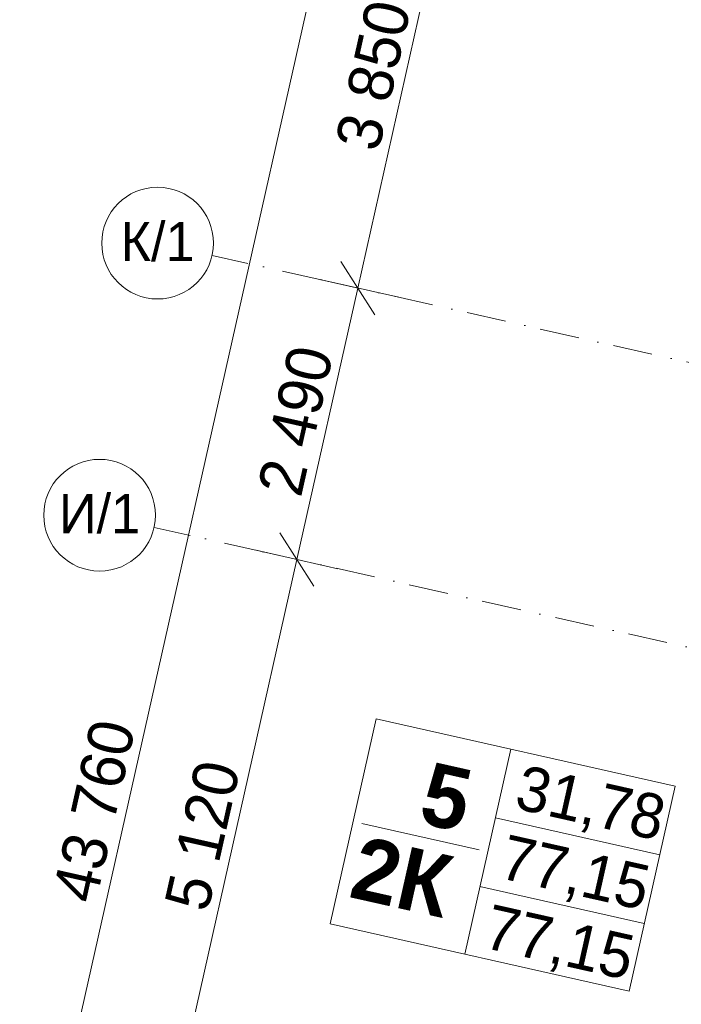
# Model space of a CAD drawing. Header units: millimetres. Extents: x -7213913 to -6985912, y 6023162 to 6205784.
# Tile 130 of 256: x -7208394 to -7202472, y 6183676 to 6192489. Entities that reach past the tile are written whole.
import ezdxf
from ezdxf.enums import TextEntityAlignment as Align

# ---------------------------------------------------------------- set-up
doc = ezdxf.new("R2010")
doc.units = ezdxf.units.MM
doc.header["$MEASUREMENT"] = 0
doc.linetypes.add('Штрихпунктирная', pattern=[670.277762, 352.777767, -176.388884, 0, -141.111112])
for name, color, linetype in [('S - квартира_маркер.АР', 7, 'Continuous'), ('АР-Чертеж-Оси_Осевые размеры.АР', 7, 'Continuous'), ('АР-Чертеж-Размеры.АР', 7, 'Continuous')]:
    doc.layers.add(name, color=color, linetype=linetype)
for name, color, linetype, lineweight in [('S - квартира_маркер.АР_Ном._пера__1', 7, 'Continuous', 0), ('АР-Чертеж-Оси_Осевые размеры.АР_Ном._пера__1', 7, 'Continuous', 0), ('АР-Чертеж-Оси_Осевые размеры.АР_Ном._пера__120', 7, 'Continuous', 0), ('АР-Чертеж-Размеры.АР_Ном._пера__1', 7, 'Continuous', 0)]:
    doc.layers.add(name, color=color, linetype=linetype, lineweight=lineweight)
doc.styles.add('РЎР“Р•РќР•Р\xa0Р\x98Р\xa0_РЎРўР\x98Р›Р¬_3', font='GOST_Common.ttf')
doc.styles.add('РЎР“Р•РќР•Р\xa0Р\x98Р\xa0_РЎРўР\x98Р›Р¬_5', font='GOTHIC.TTF')
doc.styles.add('РЎР“Р•РќР•Р\xa0Р\x98Р\xa0_РЎРўР\x98Р›Р¬_6', font='GOTHICB.TTF')
doc.dimstyles.new('СГЕНЕРИР_СТИЛЬ__1', dxfattribs={"dimtxt": 400, "dimasz": 380, "dimexe": 0.18, "dimexo": 0.0625, "dimgap": 0, "dimtad": 1, "dimdec": 0, "dimzin": 0, "dimdsep": 46, "dimtxsty": 'РЎР“Р•РќР•Р\xa0Р\x98Р\xa0_РЎРўР\x98Р›Р¬_5', "dimblk": 'ARROWHEAD_6', "dimblk1": 'ARROWHEAD_6', "dimblk2": 'ARROWHEAD_6', "dimcen": 0.09, "dimse1": 1, "dimse2": 1, "dimclrd": 7, "dimclre": 7, "dimclrt": 7, "dimazin": 0, "dimtfac": 1, "dimtdec": 4, "dimtmove": 0, "dimatfit": 3, "dimfxl": 1, "dimtolj": 1, "dimtzin": 0, "dimarcsym": 0})
doc.dimstyles.new('СГЕНЕРИР_СТИЛЬ__2', dxfattribs={"dimtxt": 400, "dimasz": 380, "dimexe": 0.18, "dimexo": 0.0625, "dimgap": 0, "dimtad": 1, "dimdec": 0, "dimzin": 0, "dimdsep": 46, "dimtxsty": 'РЎР“Р•РќР•Р\xa0Р\x98Р\xa0_РЎРўР\x98Р›Р¬_5', "dimblk": 'ARROWHEAD_6', "dimblk1": 'ARROWHEAD_6', "dimblk2": 'ARROWHEAD_6', "dimcen": 0.09, "dimse1": 1, "dimse2": 1, "dimclrd": 7, "dimclre": 7, "dimclrt": 7, "dimazin": 0, "dimtfac": 1, "dimtdec": 4, "dimtmove": 2, "dimatfit": 3, "dimfxl": 1, "dimtolj": 1, "dimtzin": 0, "dimarcsym": 0})
doc.dimstyles.new('СГЕНЕРИР_СТИЛЬ__6', dxfattribs={"dimtxt": 200, "dimasz": 142.5, "dimexe": 0.18, "dimexo": 0.0625, "dimgap": 0, "dimtad": 1, "dimdec": 0, "dimzin": 0, "dimdsep": 46, "dimtxsty": 'РЎР“Р•РќР•Р\xa0Р\x98Р\xa0_РЎРўР\x98Р›Р¬_3', "dimblk": 'ARROWHEAD_6', "dimblk1": 'ARROWHEAD_6', "dimblk2": 'ARROWHEAD_6', "dimcen": 0.09, "dimse1": 1, "dimse2": 1, "dimclrd": 7, "dimclre": 7, "dimclrt": 7, "dimazin": 0, "dimtfac": 1, "dimtdec": 4, "dimtmove": 0, "dimatfit": 3, "dimfxl": 1, "dimtolj": 1, "dimtzin": 0, "dimarcsym": 0})

# ---------------------------------------------------------------- blocks, each defined once
blk = doc.blocks.new('labelLabPP_FlatE34FrameRed3d[63]_1', base_point=(-7205250.8, 6185649.7))
at = {"layer": 'S - квартира_маркер.АР_Ном._пера__1', "color": 7, "linetype": 'Continuous', "lineweight": 0}
for p, q in [((-7205202.4, 6186230.2), (-7205614.7, 6184394.7)), ((-7205202.4, 6186230.2), (-7202526.7, 6185629.2)), ((-7203998.2, 6185959.7), (-7204410.5, 6184124.2)), ((-7202526.7, 6185629.2), (-7202938.9, 6183793.7)), ((-7204136.3, 6185344.7), (-7202664.8, 6185014.2)), ((-7205330.5, 6185294.9), (-7204282.4, 6185059.5)), ((-7204274.5, 6184729.7), (-7202802.9, 6184399.2)), ((-7205614.7, 6184394.7), (-7202938.9, 6183793.7))]:
    blk.add_line(p, q, dxfattribs=at)
at = {"layer": 'S - квартира_маркер.АР_Ном._пера__1', "color": 7, "lineweight": 0}
for tag, height, style, p in [('TS_FLATNUMBER', 560, 'РЎР“Р•РќР•Р\xa0Р\x98Р\xa0_РЎРўР\x98Р›Р¬_6', (-7204168.5, 6185441.3)), ('TS_POSTFIXNUMROOMS', 560, 'РЎР“Р•РќР•Р\xa0Р\x98Р\xa0_РЎРўР\x98Р›Р¬_6', (-7204343.8, 6184675.1)), ('TS_LIVING_ROOM_AREA', 400, 'РЎР“Р•РќР•Р\xa0Р\x98Р\xa0_РЎРўР\x98Р›Р¬_5', (-7202628.3, 6185334.6)), ('TS_WITHOUTBALK', 400, 'РЎР“Р•РќР•Р\xa0Р\x98Р\xa0_РЎРўР\x98Р›Р¬_5', (-7202767.1, 6184711.5)), ('TS_ALLSQUARE', 400, 'РЎР“Р•РќР•Р\xa0Р\x98Р\xa0_РЎРўР\x98Р›Р¬_5', (-7202907.3, 6184087.1))]:
    blk.add_attdef(tag, text='', height=height, rotation=347.34172, dxfattribs=dict(at, style=style)).set_placement(p, align=Align.MIDDLE_RIGHT)
blk = doc.blocks.new('*D837', base_point=(-6566190.3, 6562677.8))
at = {"layer": 'АР-Чертеж-Оси_Осевые размеры.АР_Ном._пера__1', "color": 7, "linetype": 'Continuous', "lineweight": 0, "transparency": 16777216}
for p, q in [((-7205912.7, 6187657), (-7205367.1, 6190086.5)), ((-7206064, 6187896), (-7205761.4, 6187418.1)), ((-7205546.8, 6187574.9), (-7206278.6, 6187739.2)), ((-7207034.7, 6182661.5), (-7205912.7, 6187657)), ((-7207186, 6182900.5), (-7206883.4, 6182422.5)), ((-7206668.8, 6182579.3), (-7207400.6, 6182743.7)), ((-7207900.3, 6178807.5), (-7207034.7, 6182661.5))]:
    blk.add_line(p, q, dxfattribs=at)
at = {"layer": 'АР-Чертеж-Оси_Осевые размеры.АР_Ном._пера__1', "color": 7, "lineweight": 0, "transparency": 16777216, "insert": (-7206706.2, 6184489), "char_height": 400, "attachment_point": 7, "rotation": 77.34172, "style": 'РЎР“Р•РќР•Р\xa0Р\x98Р\xa0_РЎРўР\x98Р›Р¬_5'}
blk.add_mtext('\\A1;{\\pql;\\fCentury Gothic|b0|i0|c204|p0;\\W1.000000;5\xa0120}', dxfattribs=at)
blk = doc.blocks.new('ARROWHEAD_6')
at = {"color": 0, "linetype": 'Continuous', "lineweight": 0}
for p, q in [((-0.5, -0.5), (0.5, 0.5)), ((0, 0), (-1, 0))]:
    blk.add_line(p, q, dxfattribs=at)
blk = doc.blocks.new('*D838', base_point=(-6566190.3, 6562677.8))
at = {"layer": 'АР-Чертеж-Оси_Осевые размеры.АР_Ном._пера__1', "color": 7, "linetype": 'Continuous', "lineweight": 0, "transparency": 16777216}
for p, q in [((-7205367.1, 6190086.5), (-7204523.4, 6193843)), ((-7205518.4, 6190325.5), (-7205215.7, 6189847.6)), ((-7205001.2, 6190004.4), (-7205732.9, 6190168.7)), ((-7205912.7, 6187657), (-7205367.1, 6190086.5)), ((-7206064, 6187896), (-7205761.4, 6187418.1))]:
    blk.add_line(p, q, dxfattribs=at)
at = {"layer": 'АР-Чертеж-Оси_Осевые размеры.АР_Ном._пера__1', "color": 7, "lineweight": 0, "transparency": 16777216, "insert": (-7205872.4, 6188201.5), "char_height": 400, "attachment_point": 7, "rotation": 77.34172, "style": 'РЎР“Р•РќР•Р\xa0Р\x98Р\xa0_РЎРўР\x98Р›Р¬_5'}
blk.add_mtext('\\A1;{\\pql;\\fCentury Gothic|b0|i0|c204|p0;\\W1.000000;2\xa0490}', dxfattribs=at)
blk = doc.blocks.new('*D839', base_point=(-6566190.3, 6562677.8))
at = {"layer": 'АР-Чертеж-Оси_Осевые размеры.АР_Ном._пера__1', "color": 7, "linetype": 'Continuous', "lineweight": 0, "transparency": 16777216}
for p, q in [((-7204523.4, 6193843), (-7203543.8, 6198204.4)), ((-7204674.7, 6194082), (-7204372.1, 6193604)), ((-7204157.5, 6193760.8), (-7204889.3, 6193925.2)), ((-7205367.1, 6190086.5), (-7204523.4, 6193843)), ((-7205518.4, 6190325.5), (-7205215.7, 6189847.6))]:
    blk.add_line(p, q, dxfattribs=at)
at = {"layer": 'АР-Чертеж-Оси_Осевые размеры.АР_Ном._пера__1', "color": 7, "lineweight": 0, "transparency": 16777216, "insert": (-7205177.7, 6191294.5), "char_height": 400, "attachment_point": 7, "rotation": 77.34172, "style": 'РЎР“Р•РќР•Р\xa0Р\x98Р\xa0_РЎРўР\x98Р›Р¬_5'}
blk.add_mtext('\\A1;{\\pql;\\fCentury Gothic|b0|i0|c204|p0;\\W1.000000;3\xa0850}', dxfattribs=at)
blk = doc.blocks.new('*D842', base_point=(-6566190.3, 6562677.8))
at = {"layer": 'АР-Чертеж-Оси_Осевые размеры.АР_Ном._пера__1', "color": 7, "linetype": 'Continuous', "lineweight": 0, "transparency": 16777216}
for p, q in [((-7203046.9, 6204959.5), (-7202981.2, 6205252.2)), ((-7202895.6, 6204720.6), (-7203198.2, 6205198.5)), ((-7202681, 6204877.4), (-7203412.8, 6205041.7)), ((-7212636.3, 6162263.2), (-7203046.9, 6204959.5)), ((-7212787.6, 6162502.1), (-7212485, 6162024.2)), ((-7212270.4, 6162181), (-7213002.2, 6162345.3)), ((-7212702, 6161970.5), (-7212636.3, 6162263.2))]:
    blk.add_line(p, q, dxfattribs=at)
at = {"layer": 'АР-Чертеж-Оси_Осевые размеры.АР_Ном._пера__1', "color": 7, "lineweight": 0, "transparency": 16777216, "insert": (-7207709.5, 6184564.6), "char_height": 400, "attachment_point": 7, "rotation": 77.34172, "style": 'РЎР“Р•РќР•Р\xa0Р\x98Р\xa0_РЎРўР\x98Р›Р¬_5'}
blk.add_mtext('\\A1;{\\pql;\\fCentury Gothic|b0|i0|c204|p0;\\W1.000000;43\xa0760}', dxfattribs=at)
blk = doc.blocks.new('*D895', base_point=(-6566190.3, 6562677.8))
at = {"layer": 'АР-Чертеж-Размеры.АР_Ном._пера__1', "color": 7, "linetype": 'Continuous', "lineweight": 0, "transparency": 16777216}
for p, q in [((-7201897.1, 6186068.1), (-7202010.6, 6186247.4)), ((-7201953.8, 6186157.7), (-7201929.2, 6186267.5)), ((-7202172.9, 6185182.2), (-7201953.8, 6186157.7)), ((-7201816.6, 6186126.9), (-7202091, 6186188.6)), ((-7202229.7, 6185271.8), (-7202116.2, 6185092.6)), ((-7202035.7, 6185151.4), (-7202310.2, 6185213)), ((-7202197.6, 6185072.4), (-7202172.9, 6185182.2))]:
    blk.add_line(p, q, dxfattribs=at)
at = {"layer": 'АР-Чертеж-Размеры.АР_Ном._пера__1', "color": 7, "lineweight": 0, "transparency": 16777216, "insert": (-7202167.7, 6185388.2), "char_height": 200, "attachment_point": 7, "rotation": 77.34172, "style": 'РЎР“Р•РќР•Р\xa0Р\x98Р\xa0_РЎРўР\x98Р›Р¬_3'}
blk.add_mtext('\\A1;{\\pql;\\fGOST Common|b0|i0|c204|p0;\\W1.000000;1\xa0000}', dxfattribs=at)
blk = doc.blocks.new('Стандартный Маркер Сетки[167]_1', base_point=(-7207190.9, 6187944.1))
at = {"layer": 'АР-Чертеж-Оси_Осевые размеры.АР_Ном._пера__120', "color": 7, "linetype": 'Штрихпунктирная', "lineweight": 0}
for q in [(-7207190.9, 6187944.1), (-7182117.1, 6182312.7)]:
    blk.add_line((-7206215.2, 6187725), q, dxfattribs=at)
at = {"layer": 'АР-Чертеж-Оси_Осевые размеры.АР_Ном._пера__120', "color": 7, "linetype": 'Continuous', "lineweight": 0}
blk.add_circle((-7207678.7, 6188053.7), 500, dxfattribs=at)
at = {"layer": 'АР-Чертеж-Оси_Осевые размеры.АР_Ном._пера__120', "color": 7, "linetype": 'Штрихпунктирная', "lineweight": 0}
blk.add_point((-7206215.2, 6187725), dxfattribs=at)
blk.add_point((-7206215.2, 6187725), dxfattribs=at)
at = {"layer": 'АР-Чертеж-Оси_Осевые размеры.АР_Ном._пера__120', "color": 7, "lineweight": 0, "style": 'РЎР“Р•РќР•Р\xa0Р\x98Р\xa0_РЎРўР\x98Р›Р¬_5'}
blk.add_attdef('AC_MarkerText_1', text='', height=350, rotation=360, dxfattribs=at).set_placement((-7207678.7, 6188242.5), align=Align.TOP_CENTER)
blk = doc.blocks.new('Стандартный Маркер Сетки[170]_1', base_point=(-7206672, 6190379.6))
at = {"layer": 'АР-Чертеж-Оси_Осевые размеры.АР_Ном._пера__120', "color": 7, "linetype": 'Штрихпунктирная', "lineweight": 0}
for q in [(-7206672, 6190379.6), (-7181457, 6184716.5), (-7205696.3, 6190160.5)]:
    blk.add_line((-7205696.3, 6190160.5), q, dxfattribs=at)
at = {"layer": 'АР-Чертеж-Оси_Осевые размеры.АР_Ном._пера__120', "color": 7, "linetype": 'Continuous', "lineweight": 0}
blk.add_circle((-7207159.8, 6190489.2), 500, dxfattribs=at)
at = {"layer": 'АР-Чертеж-Оси_Осевые размеры.АР_Ном._пера__120', "color": 7, "linetype": 'Штрихпунктирная', "lineweight": 0}
blk.add_point((-7205696.3, 6190160.5), dxfattribs=at)
at = {"layer": 'АР-Чертеж-Оси_Осевые размеры.АР_Ном._пера__120', "color": 7, "lineweight": 0, "style": 'РЎР“Р•РќР•Р\xa0Р\x98Р\xa0_РЎРўР\x98Р›Р¬_5'}
blk.add_attdef('AC_MarkerText_1', text='', height=350, rotation=360, dxfattribs=at).set_placement((-7207159.8, 6190678), align=Align.TOP_CENTER)
blk = doc.blocks.new('Стандартный Маркер Сетки[178]_1', base_point=(-7206672, 6190379.6))
at = {"layer": 'АР-Чертеж-Оси_Осевые размеры.АР_Ном._пера__120', "color": 7, "linetype": 'Штрихпунктирная', "lineweight": 0}
for q in [(-7206672, 6190379.6), (-7181550.6, 6184737.5), (-7205696.3, 6190160.5)]:
    blk.add_line((-7205696.3, 6190160.5), q, dxfattribs=at)
at = {"layer": 'АР-Чертеж-Оси_Осевые размеры.АР_Ном._пера__120', "color": 7, "linetype": 'Continuous', "lineweight": 0}
blk.add_circle((-7207159.8, 6190489.2), 500, dxfattribs=at)
at = {"layer": 'АР-Чертеж-Оси_Осевые размеры.АР_Ном._пера__120', "color": 7, "linetype": 'Штрихпунктирная', "lineweight": 0}
blk.add_point((-7205696.3, 6190160.5), dxfattribs=at)
at = {"layer": 'АР-Чертеж-Оси_Осевые размеры.АР_Ном._пера__120', "color": 7, "lineweight": 0, "style": 'РЎР“Р•РќР•Р\xa0Р\x98Р\xa0_РЎРўР\x98Р›Р¬_5'}
blk.add_attdef('AC_MarkerText_1', text='', height=350, rotation=360, dxfattribs=at).set_placement((-7207159.8, 6190678), align=Align.TOP_CENTER)
blk = doc.blocks.new('Стандартный Маркер Сетки[186]_1', base_point=(-7207190.9, 6187944.1))
at = {"layer": 'АР-Чертеж-Оси_Осевые размеры.АР_Ном._пера__120', "color": 7, "linetype": 'Штрихпунктирная', "lineweight": 0}
for q in [(-7207190.9, 6187944.1), (-7182117.1, 6182312.7)]:
    blk.add_line((-7206215.2, 6187725), q, dxfattribs=at)
at = {"layer": 'АР-Чертеж-Оси_Осевые размеры.АР_Ном._пера__120', "color": 7, "linetype": 'Continuous', "lineweight": 0}
blk.add_circle((-7207678.7, 6188053.7), 500, dxfattribs=at)
at = {"layer": 'АР-Чертеж-Оси_Осевые размеры.АР_Ном._пера__120', "color": 7, "linetype": 'Штрихпунктирная', "lineweight": 0}
blk.add_point((-7206215.2, 6187725), dxfattribs=at)
blk.add_point((-7206215.2, 6187725), dxfattribs=at)
at = {"layer": 'АР-Чертеж-Оси_Осевые размеры.АР_Ном._пера__120', "color": 7, "lineweight": 0, "style": 'РЎР“Р•РќР•Р\xa0Р\x98Р\xa0_РЎРўР\x98Р›Р¬_5'}
blk.add_attdef('AC_MarkerText_1', text='', height=350, rotation=360, dxfattribs=at).set_placement((-7207678.7, 6188242.5), align=Align.TOP_CENTER)
blk = doc.blocks.new('Стандартный Маркер Сетки[189]_1', base_point=(-7206672, 6190379.6))
at = {"layer": 'АР-Чертеж-Оси_Осевые размеры.АР_Ном._пера__120', "color": 7, "linetype": 'Штрихпунктирная', "lineweight": 0}
for q in [(-7206672, 6190379.6), (-7181457, 6184716.5), (-7205696.3, 6190160.5)]:
    blk.add_line((-7205696.3, 6190160.5), q, dxfattribs=at)
at = {"layer": 'АР-Чертеж-Оси_Осевые размеры.АР_Ном._пера__120', "color": 7, "linetype": 'Continuous', "lineweight": 0}
blk.add_circle((-7207159.8, 6190489.2), 500, dxfattribs=at)
at = {"layer": 'АР-Чертеж-Оси_Осевые размеры.АР_Ном._пера__120', "color": 7, "linetype": 'Штрихпунктирная', "lineweight": 0}
blk.add_point((-7205696.3, 6190160.5), dxfattribs=at)
at = {"layer": 'АР-Чертеж-Оси_Осевые размеры.АР_Ном._пера__120', "color": 7, "lineweight": 0, "style": 'РЎР“Р•РќР•Р\xa0Р\x98Р\xa0_РЎРўР\x98Р›Р¬_5'}
blk.add_attdef('AC_MarkerText_1', text='', height=350, rotation=360, dxfattribs=at).set_placement((-7207159.8, 6190678), align=Align.TOP_CENTER)
blk = doc.blocks.new('Стандартный Маркер Сетки[196]_1', base_point=(-7206672, 6190379.6))
at = {"layer": 'АР-Чертеж-Оси_Осевые размеры.АР_Ном._пера__120', "color": 7, "linetype": 'Штрихпунктирная', "lineweight": 0}
for q in [(-7206672, 6190379.6), (-7181550.6, 6184737.5), (-7205696.3, 6190160.5)]:
    blk.add_line((-7205696.3, 6190160.5), q, dxfattribs=at)
at = {"layer": 'АР-Чертеж-Оси_Осевые размеры.АР_Ном._пера__120', "color": 7, "linetype": 'Continuous', "lineweight": 0}
blk.add_circle((-7207159.8, 6190489.2), 500, dxfattribs=at)
at = {"layer": 'АР-Чертеж-Оси_Осевые размеры.АР_Ном._пера__120', "color": 7, "linetype": 'Штрихпунктирная', "lineweight": 0}
blk.add_point((-7205696.3, 6190160.5), dxfattribs=at)
at = {"layer": 'АР-Чертеж-Оси_Осевые размеры.АР_Ном._пера__120', "color": 7, "lineweight": 0, "style": 'РЎР“Р•РќР•Р\xa0Р\x98Р\xa0_РЎРўР\x98Р›Р¬_5'}
blk.add_attdef('AC_MarkerText_1', text='', height=350, rotation=360, dxfattribs=at).set_placement((-7207159.8, 6190678), align=Align.TOP_CENTER)

msp = doc.modelspace()

# ---------------------------------------------------------------- block references
at = {"layer": 'S - квартира_маркер.АР', "color": 104, "linetype": 'Continuous', "lineweight": 15, "true_color": 0x029e21}
msp.add_blockref('labelLabPP_FlatE34FrameRed3d[63]_1', (-7205250.8, 6185649.7), dxfattribs=at).add_auto_attribs({'TS_POSTFIXNUMROOMS': '2К ', 'TS_FLATNUMBER': ' 5 ', 'TS_LIVING_ROOM_AREA': '31,78', 'TS_WITHOUTBALK': '77,15', 'TS_ALLSQUARE': '77,15'})
at = {"layer": 'АР-Чертеж-Оси_Осевые размеры.АР', "color": 8, "linetype": 'Continuous', "lineweight": 15}
for name, p, values in [('Стандартный Маркер Сетки[170]_1', (-7206672, 6190379.6), {'AC_MarkerText_1': 'К/1'}), ('Стандартный Маркер Сетки[178]_1', (-7206672, 6190379.6), {'AC_MarkerText_1': 'К/1'}), ('Стандартный Маркер Сетки[189]_1', (-7206672, 6190379.6), {'AC_MarkerText_1': 'К/1'}), ('Стандартный Маркер Сетки[196]_1', (-7206672, 6190379.6), {'AC_MarkerText_1': 'К/1'}), ('Стандартный Маркер Сетки[167]_1', (-7207190.9, 6187944.1), {'AC_MarkerText_1': 'И/1'}), ('Стандартный Маркер Сетки[186]_1', (-7207190.9, 6187944.1), {'AC_MarkerText_1': 'И/1'})]:
    msp.add_blockref(name, p, dxfattribs=at).add_auto_attribs(values)

# ---------------------------------------------------------------- dimensions: what is measured, and where the dimension line sits
at = {"layer": 'АР-Чертеж-Оси_Осевые размеры.АР', "color": 7, "linetype": 'Continuous', "lineweight": 0}
for base, p1, p2, dimstyle, picture, middle in [((-7203046.9, 6204959.5), (-7212924.8, 6162328), (-7203353.8, 6205028.5), 'СГЕНЕРИР_СТИЛЬ__2', '*D842', (-7207720.9, 6185426.5)), ((-7204523.4, 6193843), (-7206672, 6190379.6), (-7205799.7, 6194129.6), 'СГЕНЕРИР_СТИЛЬ__1', '*D839', (-7205222.5, 6192007.8)), ((-7205367.1, 6190086.5), (-7207678.7, 6188053.7), (-7206672, 6190379.6), 'СГЕНЕРИР_СТИЛЬ__2', '*D838', (-7205917.2, 6188914.9)), ((-7205912.7, 6187657), (-7208310.8, 6182948.1), (-7207678.7, 6188053.7), 'СГЕНЕРИР_СТИЛЬ__1', '*D837', (-7206751, 6185202.3))]:
    dim = msp.add_linear_dim(base=base, p1=p1, p2=p2, angle=77.34172, dimstyle=dimstyle, dxfattribs=at)
    dim.commit()
    dim.dimension.update_dxf_attribs({"geometry": picture, "text_midpoint": middle, "dimtype": 160, "text_rotation": 77.34172})
at = {"layer": 'АР-Чертеж-Размеры.АР', "color": 7, "linetype": 'Continuous', "lineweight": 0}
dim = msp.add_linear_dim(base=(-7201953.8, 6186157.7), p1=(-7202175.6, 6185182.8), p2=(-7201952.8, 6186157.5), angle=77.34172, dimstyle='СГЕНЕРИР_СТИЛЬ__6', dxfattribs=at)
dim.commit()
dim.dimension.update_dxf_attribs({"geometry": '*D895', "text_midpoint": (-7202190.1, 6185744.9), "dimtype": 160, "text_rotation": 77.34172})

doc.saveas('drawing.dxf')
